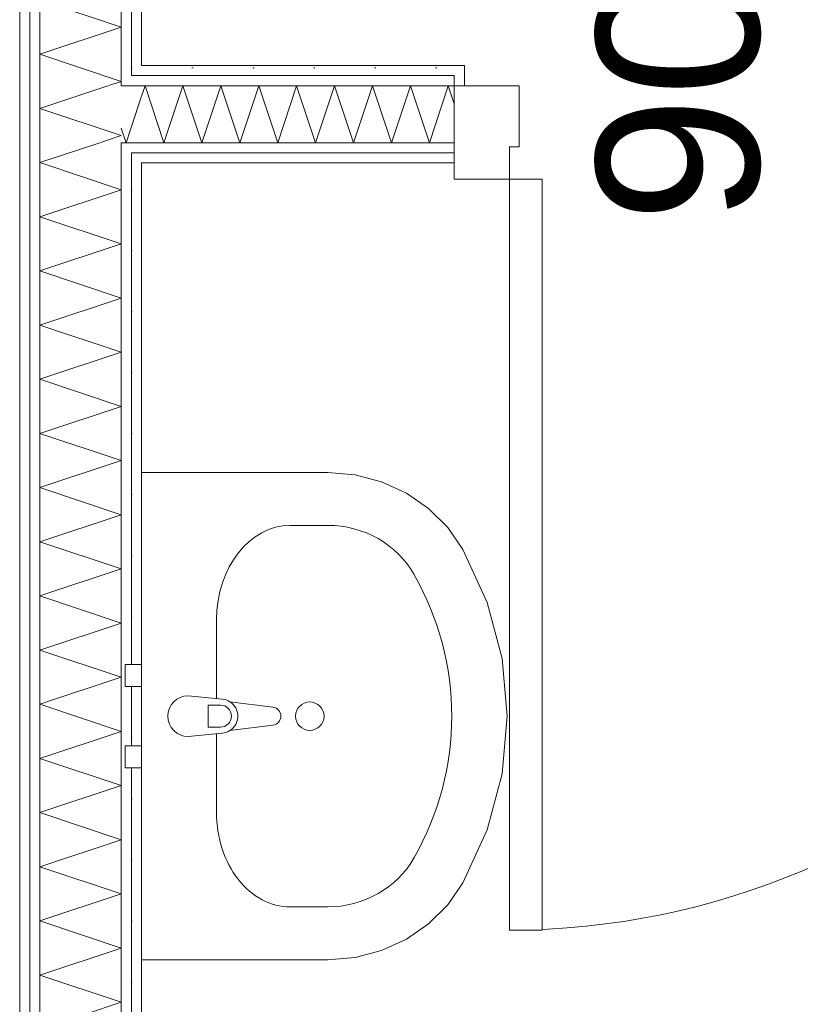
# Model space of a CAD drawing. Extents: x -7314 to 11761, y 144 to 9383.
# Tile 32 of 193: x 2642 to 2738, y 977 to 1099. Entities that reach past the tile are written whole.
import ezdxf
from ezdxf.xclip import XClip

# ---------------------------------------------------------------- set-up
doc = ezdxf.new("R2010")
doc.units = 0
doc.header["$MEASUREMENT"] = 0
doc.header["$XCLIPFRAME"] = 0
doc.linetypes.add('Wipeout_Contour', pattern=[20000, 0, -20000])
for name, color, linetype in [('FORMA - Arch 01 - 220-A Ściany', 7, 'Continuous'), ('FORMA - Arch 01 - 540-I Ogrzewanie', 7, 'Continuous'), ('FORMA - Arch 02 - Strefy', 7, 'Continuous')]:
    doc.layers.add(name, color=color, linetype=linetype)
doc.styles.add('STYL_AUTOMATYCZNY_2', font='arial.ttf')
pattern_1 = [(0, (4185.3, -5972.398), (0, 7.5), [0, -7.5])]

# ---------------------------------------------------------------- blocks, each defined once
blk = doc.blocks.new('*X258')
at = {"layer": 'FORMA - Arch 01 - 220-A Ściany', "color": 7, "linetype": 'Continuous', "lineweight": 5, "ltscale": 0.025}
for p, q in [((2654.04, 1097.6), (2644.04, 1100.94)), ((2644.04, 1094.27), (2654.04, 1097.6)), ((2654.04, 1090.94), (2644.04, 1094.27)), ((2652.41, 1090.39), (2654.04, 1090.94))]:
    blk.add_line(p, q, dxfattribs=at)
blk = doc.blocks.new('*X259')
at = {"layer": 'FORMA - Arch 01 - 220-A Ściany', "color": 7, "linetype": 'Continuous', "lineweight": 5, "ltscale": 0.025}
for p, q in [((2644.04, 1087.6), (2652.41, 1090.39)), ((2654.04, 1084.27), (2644.04, 1087.6)), ((2651.41, 1083.39), (2654.04, 1084.27))]:
    blk.add_line(p, q, dxfattribs=at)
blk = doc.blocks.new('*X260')
at = {"layer": 'FORMA - Arch 01 - 220-A Ściany', "color": 7, "linetype": 'Continuous', "lineweight": 5, "ltscale": 0.025}
for p, q in [((2644.04, 1080.94), (2651.41, 1083.39)), ((2654.04, 1077.6), (2644.04, 1080.94)), ((2644.04, 1074.27), (2654.04, 1077.6)), ((2654.04, 1070.94), (2644.04, 1074.27)), ((2644.04, 1067.6), (2654.04, 1070.94)), ((2654.04, 1064.27), (2644.04, 1067.6)), ((2644.04, 1060.94), (2654.04, 1064.27)), ((2654.04, 1057.6), (2644.04, 1060.94)), ((2644.04, 1054.27), (2654.04, 1057.6)), ((2654.04, 1050.94), (2644.04, 1054.27)), ((2644.04, 1047.6), (2654.04, 1050.94)), ((2654.04, 1044.27), (2644.04, 1047.6)), ((2644.04, 1040.94), (2654.04, 1044.27)), ((2654.04, 1037.6), (2644.04, 1040.94)), ((2644.04, 1034.27), (2654.04, 1037.6)), ((2654.04, 1030.94), (2644.04, 1034.27)), ((2644.04, 1027.6), (2654.04, 1030.94)), ((2654.04, 1024.27), (2644.04, 1027.6)), ((2644.04, 1020.94), (2654.04, 1024.27)), ((2654.04, 1017.6), (2644.04, 1020.94)), ((2644.04, 1014.27), (2654.04, 1017.6)), ((2654.04, 1010.94), (2644.04, 1014.27)), ((2644.04, 1007.6), (2654.04, 1010.94)), ((2654.04, 1004.27), (2644.04, 1007.6)), ((2644.04, 1000.94), (2654.04, 1004.27)), ((2654.04, 997.6), (2644.04, 1000.94)), ((2644.04, 994.27), (2654.04, 997.6)), ((2654.04, 990.94), (2644.04, 994.27)), ((2644.04, 987.6), (2654.04, 990.94)), ((2654.04, 984.27), (2644.04, 987.6)), ((2644.04, 980.94), (2654.04, 984.27)), ((2654.04, 977.6), (2644.04, 980.94)), ((2644.04, 974.27), (2654.04, 977.6))]:
    blk.add_line(p, q, dxfattribs=at)
blk = doc.blocks.new('*X338')
at = {"layer": 'FORMA - Arch 01 - 220-A Ściany', "color": 7, "linetype": 'Continuous', "lineweight": 5, "ltscale": 0.025}
blk.add_line((2656.54, 1089.12), (2655.29, 1085.37), dxfattribs=at)
blk = doc.blocks.new('*X339')
at = {"layer": 'FORMA - Arch 01 - 220-A Ściany', "color": 7, "linetype": 'Continuous', "lineweight": 5, "ltscale": 0.025}
for p, q in [((2654.63, 1083.39), (2654.04, 1085.17)), ((2655.29, 1085.37), (2654.63, 1083.39))]:
    blk.add_line(p, q, dxfattribs=at)
blk = doc.blocks.new('*X340')
at = {"layer": 'FORMA - Arch 01 - 220-A Ściany', "color": 7, "linetype": 'Continuous', "lineweight": 5, "ltscale": 0.025}
for p, q in [((2656.97, 1090.39), (2656.54, 1089.12)), ((2659.3, 1083.39), (2656.97, 1090.39)), ((2661.63, 1090.39), (2659.3, 1083.39)), ((2663.97, 1083.39), (2661.63, 1090.39)), ((2666.3, 1090.39), (2663.97, 1083.39)), ((2668.63, 1083.39), (2666.3, 1090.39)), ((2670.97, 1090.39), (2668.63, 1083.39)), ((2673.3, 1083.39), (2670.97, 1090.39)), ((2675.63, 1090.39), (2673.3, 1083.39)), ((2677.97, 1083.39), (2675.63, 1090.39)), ((2680.3, 1090.39), (2677.97, 1083.39)), ((2682.63, 1083.39), (2680.3, 1090.39)), ((2684.97, 1090.39), (2682.63, 1083.39)), ((2687.3, 1083.39), (2684.97, 1090.39)), ((2689.63, 1090.39), (2687.3, 1083.39)), ((2691.97, 1083.39), (2689.63, 1090.39)), ((2694.3, 1090.39), (2691.97, 1083.39)), ((2695.04, 1088.17), (2694.3, 1090.39))]:
    blk.add_line(p, q, dxfattribs=at)
blk = doc.blocks.new('Rysunek_1_1', base_point=(4185.3, -5972.4))
at = {"color": 254, "linetype": 'Wipeout_Contour', "lineweight": 0, "ltscale": 11459.833194}
blk.add_wipeout([(2641.54, 736.9), (2642.79, 736.9), (2642.79, 1393.15), (2641.54, 1393.15)], dxfattribs=at).dxf.layer = 'FORMA - Arch 01 - 220-A Ściany'
at = {"color": 254, "linetype": 'Wipeout_Contour', "lineweight": 0, "ltscale": 12008.631401}
blk.add_wipeout([(2656.54, 1092.89), (2808.61, 1092.89), (2808.61, 1379.4), (2656.54, 1379.4)], dxfattribs=at).dxf.layer = 'FORMA - Arch 02 - Strefy'
at = {"color": 254, "linetype": 'Wipeout_Contour', "lineweight": 0, "ltscale": 11618.078845}
blk.add_wipeout([(2808.61, 878.27), (2808.61, 1080.89), (2656.54, 1080.89), (2656.54, 878.27)], dxfattribs=at).dxf.layer = 'FORMA - Arch 02 - Strefy'
at = {"layer": 'FORMA - Arch 01 - 220-A Ściany', "linetype": 'Continuous', "lineweight": 5}
h = blk.add_hatch(dxfattribs=at)
h.set_pattern_fill('Gips_0001', style=0, pattern_type=2)
h.set_pattern_definition(pattern_1)
h.paths.add_polyline_path([(2641.54, 736.9), (2642.79, 736.9), (2642.79, 1393.15), (2641.54, 1393.15)])
at = {"layer": 'FORMA - Arch 01 - 220-A Ściany', "color": 7, "linetype": 'Continuous', "lineweight": 15, "ltscale": 0.025, "flags": 128}
blk.add_lwpolyline([(2641.54, 1394.4), (2641.54, 736.9)], dxfattribs=at)
at = {"layer": 'FORMA - Arch 01 - 220-A Ściany', "color": 7, "linetype": 'Continuous', "lineweight": 13, "ltscale": 0.025}
blk.add_arc((2701.84, 1078.89), 92.4, 270, 0, dxfattribs=at)
at = {"color": 254, "linetype": 'Wipeout_Contour', "lineweight": 0, "ltscale": 11592.767703}
blk.add_wipeout([(2656.54, 1092.89), (2656.54, 1224.04), (2655.29, 1224.04), (2655.29, 1092.89)], dxfattribs=at).dxf.layer = 'FORMA - Arch 01 - 220-A Ściany'
at = {"color": 254, "linetype": 'Wipeout_Contour', "lineweight": 0, "ltscale": 11470.706249}
blk.add_wipeout([(2656.54, 1080.89), (2656.54, 1082.14), (2655.29, 1082.14), (2655.29, 1080.89)], dxfattribs=at).dxf.layer = 'FORMA - Arch 01 - 220-A Ściany'
at = {"layer": 'FORMA - Arch 01 - 220-A Ściany', "linetype": 'Continuous', "lineweight": 5}
h = blk.add_hatch(dxfattribs=at)
h.set_pattern_fill('Gips_0001', style=0, pattern_type=2)
h.set_pattern_definition(pattern_1)
h.paths.add_polyline_path([(2656.54, 1092.89), (2656.54, 1224.04), (2655.29, 1224.04), (2655.29, 1092.89)])
h = blk.add_hatch(dxfattribs=at)
h.set_pattern_fill('Gips_0001', style=0, pattern_type=2)
h.set_pattern_definition(pattern_1)
h.paths.add_polyline_path([(2656.54, 1080.89), (2656.54, 1082.14), (2655.29, 1082.14), (2655.29, 1080.89)])
at = {"color": 254, "linetype": 'Wipeout_Contour', "lineweight": 0, "ltscale": 11463.287914}
blk.add_wipeout([(2642.79, 736.9), (2644.04, 736.9), (2644.04, 1391.9), (2642.79, 1391.9)], dxfattribs=at).dxf.layer = 'FORMA - Arch 01 - 220-A Ściany'
at = {"layer": 'FORMA - Arch 01 - 220-A Ściany', "linetype": 'Continuous', "lineweight": 5}
h = blk.add_hatch(dxfattribs=at)
h.set_pattern_fill('Gips_0001', style=0, pattern_type=2)
h.set_pattern_definition(pattern_1)
h.paths.add_polyline_path([(2642.79, 736.9), (2644.04, 736.9), (2644.04, 1391.9), (2642.79, 1391.9)])
at = {"layer": 'FORMA - Arch 01 - 220-A Ściany', "color": 7, "linetype": 'Continuous', "lineweight": 13, "ltscale": 0.025}
blk.add_line((2642.79, 1391.9), (2642.79, 736.9), dxfattribs=at)
at = {"color": 254, "linetype": 'Wipeout_Contour', "lineweight": 0, "ltscale": 11486.992335}
blk.add_wipeout([(2656.54, 1091.64), (2656.54, 1092.89), (2655.29, 1092.89), (2655.29, 1091.64)], dxfattribs=at).dxf.layer = 'FORMA - Arch 01 - 220-A Ściany'
at = {"color": 254, "linetype": 'Wipeout_Contour', "lineweight": 0, "ltscale": 11467.963024}
blk.add_wipeout([(2655.29, 1082.14), (2655.29, 1083.39), (2654.04, 1083.39), (2654.04, 1082.14)], dxfattribs=at).dxf.layer = 'FORMA - Arch 01 - 220-A Ściany'
at = {"color": 254, "linetype": 'Wipeout_Contour', "lineweight": 0, "ltscale": 11339.328794}
blk.add_wipeout([(2656.54, 893.66), (2656.54, 1080.89), (2655.29, 1080.89), (2655.29, 893.66)], dxfattribs=at).dxf.layer = 'FORMA - Arch 01 - 220-A Ściany'
at = {"layer": 'FORMA - Arch 01 - 220-A Ściany', "linetype": 'Continuous', "lineweight": 5}
h = blk.add_hatch(dxfattribs=at)
h.set_pattern_fill('Gips_0001', style=0, pattern_type=2)
h.set_pattern_definition(pattern_1)
h.paths.add_polyline_path([(2656.54, 1091.64), (2656.54, 1092.89), (2655.29, 1092.89), (2655.29, 1091.64)])
h = blk.add_hatch(dxfattribs=at)
h.set_pattern_fill('Gips_0001', style=0, pattern_type=2)
h.set_pattern_definition(pattern_1)
h.paths.add_polyline_path([(2655.29, 1082.14), (2655.29, 1083.39), (2654.04, 1083.39), (2654.04, 1082.14)])
h = blk.add_hatch(dxfattribs=at)
h.set_pattern_fill('Gips_0001', style=0, pattern_type=2)
h.set_pattern_definition(pattern_1)
h.paths.add_polyline_path([(2656.54, 893.66), (2656.54, 1080.89), (2655.29, 1080.89), (2655.29, 893.66)])
at = {"layer": 'FORMA - Arch 01 - 220-A Ściany', "color": 7, "linetype": 'Continuous', "lineweight": 15, "ltscale": 0.025, "flags": 128}
for points in [[(2656.54, 1092.89), (2656.54, 1224.04)], [(2656.54, 893.66), (2656.54, 1080.89)]]:
    blk.add_lwpolyline(points, dxfattribs=at)
at = {"color": 254, "linetype": 'Wipeout_Contour', "lineweight": 0, "ltscale": 11588.281145}
blk.add_wipeout([(2655.29, 1091.64), (2655.29, 1225.29), (2654.04, 1225.29), (2654.04, 1091.64)], dxfattribs=at).dxf.layer = 'FORMA - Arch 01 - 220-A Ściany'
at = {"color": 254, "linetype": 'Wipeout_Contour', "lineweight": 0, "ltscale": 11334.789704}
blk.add_wipeout([(2655.29, 892.41), (2655.29, 1082.14), (2654.04, 1082.14), (2654.04, 892.41)], dxfattribs=at).dxf.layer = 'FORMA - Arch 01 - 220-A Ściany'
at = {"layer": 'FORMA - Arch 01 - 220-A Ściany', "linetype": 'Continuous', "lineweight": 5}
h = blk.add_hatch(dxfattribs=at)
h.set_pattern_fill('Gips_0001', style=0, pattern_type=2)
h.set_pattern_definition(pattern_1)
h.paths.add_polyline_path([(2655.29, 1091.64), (2655.29, 1225.29), (2654.04, 1225.29), (2654.04, 1091.64)])
h = blk.add_hatch(dxfattribs=at)
h.set_pattern_fill('Gips_0001', style=0, pattern_type=2)
h.set_pattern_definition(pattern_1)
h.paths.add_polyline_path([(2655.29, 892.41), (2655.29, 1082.14), (2654.04, 1082.14), (2654.04, 892.41)])
at = {"layer": 'FORMA - Arch 01 - 220-A Ściany', "color": 7, "linetype": 'Continuous', "lineweight": 13, "ltscale": 0.025}
for p, q in [((2655.29, 1082.14), (2656.54, 1082.14)), ((2655.29, 892.41), (2655.29, 1082.14))]:
    blk.add_line(p, q, dxfattribs=at)
at = {"color": 254, "linetype": 'Wipeout_Contour', "lineweight": 0, "ltscale": 11480.466697}
blk.add_wipeout([(2655.29, 1090.39), (2655.29, 1091.64), (2654.04, 1091.64), (2654.04, 1090.39)], dxfattribs=at).dxf.layer = 'FORMA - Arch 01 - 220-A Ściany'
at = {"layer": 'FORMA - Arch 01 - 220-A Ściany', "linetype": 'Continuous', "lineweight": 5}
h = blk.add_hatch(dxfattribs=at)
h.set_pattern_fill('Gips_0001', style=0, pattern_type=2)
h.set_pattern_definition(pattern_1)
h.paths.add_polyline_path([(2655.29, 1090.39), (2655.29, 1091.64), (2654.04, 1091.64), (2654.04, 1090.39)])
at = {"layer": 'FORMA - Arch 01 - 220-A Ściany', "color": 7, "linetype": 'Continuous', "lineweight": 13, "ltscale": 0.025}
for p, q in [((2655.29, 1091.64), (2655.29, 1225.29)), ((2656.54, 1091.64), (2655.29, 1091.64))]:
    blk.add_line(p, q, dxfattribs=at)
at = {"color": 254, "linetype": 'Wipeout_Contour', "lineweight": 0, "ltscale": 11567.76471}
blk.add_wipeout([(2654.04, 1090.39), (2654.04, 1226.54), (2644.04, 1226.54), (2644.04, 1090.39)], dxfattribs=at).dxf.layer = 'FORMA - Arch 01 - 220-A Ściany'
at = {"color": 7, "linetype": 'Continuous', "lineweight": 13, "ltscale": 0.025}
blk.add_blockref('*X258', (0, 0), dxfattribs=at)
at = {"color": 254, "linetype": 'Wipeout_Contour', "lineweight": 0, "ltscale": 11453.393311}
blk.add_wipeout([(2654.04, 1083.39), (2654.04, 1090.39), (2644.04, 1090.39), (2644.04, 1083.39)], dxfattribs=at).dxf.layer = 'FORMA - Arch 01 - 220-A Ściany'
at = {"layer": 'FORMA - Arch 01 - 220-A Ściany', "color": 7, "linetype": 'Continuous', "lineweight": 13, "ltscale": 0.025}
for p, q in [((2644.04, 1226.54), (2644.04, 1090.39)), ((2654.04, 1090.39), (2654.04, 1226.54)), ((2655.29, 1090.39), (2654.04, 1090.39))]:
    blk.add_line(p, q, dxfattribs=at)
at = {"color": 7, "linetype": 'Continuous', "lineweight": 13, "ltscale": 0.025}
blk.add_blockref('*X259', (0, 0), dxfattribs=at)
at = {"color": 254, "linetype": 'Wipeout_Contour', "lineweight": 0, "ltscale": 11485.091519}
blk.add_wipeout([(2656.54, 1090.39), (2656.54, 1091.64), (2655.29, 1091.64), (2655.29, 1090.39)], dxfattribs=at).dxf.layer = 'FORMA - Arch 01 - 220-A Ściany'
at = {"color": 254, "linetype": 'Wipeout_Contour', "lineweight": 0, "ltscale": 11313.860154}
blk.add_wipeout([(2654.04, 891.16), (2654.04, 1083.39), (2644.04, 1083.39), (2644.04, 891.16)], dxfattribs=at).dxf.layer = 'FORMA - Arch 01 - 220-A Ściany'
at = {"layer": 'FORMA - Arch 01 - 220-A Ściany', "linetype": 'Continuous', "lineweight": 5}
h = blk.add_hatch(dxfattribs=at)
h.set_pattern_fill('Gips_0001', style=0, pattern_type=2)
h.set_pattern_definition(pattern_1)
h.paths.add_polyline_path([(2656.54, 1090.39), (2656.54, 1091.64), (2655.29, 1091.64), (2655.29, 1090.39)])
at = {"layer": 'FORMA - Arch 01 - 220-A Ściany', "color": 7, "linetype": 'Continuous', "lineweight": 13, "ltscale": 0.025}
for p, q in [((2644.04, 1090.39), (2644.04, 1083.39)), ((2644.04, 1083.39), (2644.04, 891.16)), ((2654.04, 1083.39), (2655.29, 1083.39)), ((2654.04, 891.16), (2654.04, 1083.39))]:
    blk.add_line(p, q, dxfattribs=at)
at = {"color": 7, "linetype": 'Continuous', "lineweight": 13, "ltscale": 0.025}
blk.add_blockref('*X260', (0, 0), dxfattribs=at)
at = {"color": 254, "linetype": 'Wipeout_Contour', "lineweight": 0, "ltscale": 11560.591114}
blk.add_wipeout([(2656.54, 1091.64), (2695.04, 1091.64), (2695.04, 1092.89), (2656.54, 1092.89)], dxfattribs=at).dxf.layer = 'FORMA - Arch 01 - 220-A Ściany'
at = {"color": 254, "linetype": 'Wipeout_Contour', "lineweight": 0, "ltscale": 11478.838423}
blk.add_wipeout([(2656.54, 1083.39), (2656.54, 1090.39), (2655.29, 1090.39), (2655.29, 1083.39)], dxfattribs=at).dxf.layer = 'FORMA - Arch 01 - 220-A Ściany'
at = {"color": 254, "linetype": 'Wipeout_Contour', "lineweight": 0, "ltscale": 11375.649248}
blk.add_wipeout([(2656.54, 1016.46), (2656.54, 1019.16), (2654.54, 1019.16), (2654.54, 1016.46)], dxfattribs=at).dxf.layer = 'FORMA - Arch 01 - 540-I Ogrzewanie'
at = {"color": 254, "linetype": 'Wipeout_Contour', "lineweight": 0, "ltscale": 11361.394999}
blk.add_wipeout([(2656.54, 1006.46), (2656.54, 1009.16), (2654.54, 1009.16), (2654.54, 1006.46)], dxfattribs=at).dxf.layer = 'FORMA - Arch 01 - 540-I Ogrzewanie'
at = {"layer": 'FORMA - Arch 01 - 220-A Ściany', "linetype": 'Continuous', "lineweight": 5}
h = blk.add_hatch(dxfattribs=at)
h.set_pattern_fill('Gips_0001', style=0, pattern_type=2)
h.set_pattern_definition(pattern_1)
h.paths.add_polyline_path([(2656.54, 1091.64), (2695.04, 1091.64), (2695.04, 1092.89), (2656.54, 1092.89)])
at = {"layer": 'FORMA - Arch 01 - 540-I Ogrzewanie', "color": 6, "linetype": 'Continuous', "lineweight": 15, "ltscale": 0.025, "flags": 128}
for points in [[(2656.54, 1016.46), (2656.54, 1019.16), (2654.54, 1019.16), (2654.54, 1016.46)], [(2656.54, 1006.46), (2656.54, 1009.16), (2654.54, 1009.16), (2654.54, 1006.46)]]:
    blk.add_lwpolyline(points, close=True, dxfattribs=at)
at = {"color": 7, "linetype": 'Continuous', "lineweight": 13, "ltscale": 0.025}
blk.add_blockref('*X338', (0, 0), dxfattribs=at)
at = {"color": 254, "linetype": 'Wipeout_Contour', "lineweight": 0, "ltscale": 11472.592887}
blk.add_wipeout([(2656.54, 1082.14), (2656.54, 1083.39), (2655.29, 1083.39), (2655.29, 1082.14)], dxfattribs=at).dxf.layer = 'FORMA - Arch 01 - 220-A Ściany'
at = {"layer": 'FORMA - Arch 01 - 220-A Ściany', "linetype": 'Continuous', "lineweight": 5}
h = blk.add_hatch(dxfattribs=at)
h.set_pattern_fill('Gips_0001', style=0, pattern_type=2)
h.set_pattern_definition(pattern_1)
h.paths.add_polyline_path([(2656.54, 1082.14), (2656.54, 1083.39), (2655.29, 1083.39), (2655.29, 1082.14)])
at = {"color": 254, "linetype": 'Wipeout_Contour', "lineweight": 0, "ltscale": 11558.702333}
blk.add_wipeout([(2656.54, 1091.64), (2656.54, 1090.39), (2695.04, 1090.39), (2695.04, 1091.64)], dxfattribs=at).dxf.layer = 'FORMA - Arch 01 - 220-A Ściany'
at = {"layer": 'FORMA - Arch 01 - 220-A Ściany', "linetype": 'Continuous', "lineweight": 5}
h = blk.add_hatch(dxfattribs=at)
h.set_pattern_fill('Gips_0001', style=0, pattern_type=2)
h.set_pattern_definition(pattern_1)
h.paths.add_polyline_path([(2656.54, 1091.64), (2656.54, 1090.39), (2695.04, 1090.39), (2695.04, 1091.64)])
at = {"layer": 'FORMA - Arch 01 - 220-A Ściany', "color": 7, "linetype": 'Continuous', "lineweight": 13, "ltscale": 0.025}
blk.add_line((2656.54, 1091.64), (2655.29, 1091.64), dxfattribs=at)
at = {"color": 254, "linetype": 'Wipeout_Contour', "lineweight": 0, "ltscale": 11474.211079}
blk.add_wipeout([(2655.29, 1083.39), (2655.29, 1090.39), (2654.04, 1090.39), (2654.04, 1083.39)], dxfattribs=at).dxf.layer = 'FORMA - Arch 01 - 220-A Ściany'
at = {"color": 254, "linetype": 'Wipeout_Contour', "lineweight": 0, "ltscale": 11544.408272}
blk.add_wipeout([(2656.54, 1080.89), (2695.04, 1080.89), (2695.04, 1082.14), (2656.54, 1082.14)], dxfattribs=at).dxf.layer = 'FORMA - Arch 01 - 220-A Ściany'
at = {"layer": 'FORMA - Arch 01 - 220-A Ściany', "linetype": 'Continuous', "lineweight": 5}
h = blk.add_hatch(dxfattribs=at)
h.set_pattern_fill('Gips_0001', style=0, pattern_type=2)
h.set_pattern_definition(pattern_1)
h.paths.add_polyline_path([(2656.54, 1080.89), (2695.04, 1080.89), (2695.04, 1082.14), (2656.54, 1082.14)])
at = {"layer": 'FORMA - Arch 01 - 220-A Ściany', "color": 7, "linetype": 'Continuous', "lineweight": 13, "ltscale": 0.025}
for p, q in [((2655.29, 1090.39), (2654.04, 1090.39)), ((2654.04, 1083.39), (2655.29, 1083.39))]:
    blk.add_line(p, q, dxfattribs=at)
at = {"layer": 'FORMA - Arch 01 - 220-A Ściany', "color": 7, "linetype": 'Continuous', "lineweight": 15, "ltscale": 0.025, "flags": 128}
blk.add_lwpolyline([(2656.54, 1080.89), (2695.04, 1080.89)], dxfattribs=at)
at = {"color": 7, "linetype": 'Continuous', "lineweight": 13, "ltscale": 0.025}
blk.add_blockref('*X339', (0, 0), dxfattribs=at)
at = {"color": 254, "linetype": 'Wipeout_Contour', "lineweight": 0, "ltscale": 11546.282937}
blk.add_wipeout([(2656.54, 1082.14), (2695.04, 1082.14), (2695.04, 1083.39), (2656.54, 1083.39)], dxfattribs=at).dxf.layer = 'FORMA - Arch 01 - 220-A Ściany'
at = {"layer": 'FORMA - Arch 01 - 220-A Ściany', "linetype": 'Continuous', "lineweight": 5}
h = blk.add_hatch(dxfattribs=at)
h.set_pattern_fill('Gips_0001', style=0, pattern_type=2)
h.set_pattern_definition(pattern_1)
h.paths.add_polyline_path([(2656.54, 1082.14), (2695.04, 1082.14), (2695.04, 1083.39), (2656.54, 1083.39)])
at = {"layer": 'FORMA - Arch 01 - 220-A Ściany', "color": 7, "linetype": 'Continuous', "lineweight": 13, "ltscale": 0.025}
for p, q in [((2655.29, 1082.14), (2656.54, 1082.14)), ((2656.54, 1082.14), (2695.04, 1082.14))]:
    blk.add_line(p, q, dxfattribs=at)
at = {"layer": 'FORMA - Arch 01 - 220-A Ściany', "color": 7, "linetype": 'Continuous', "lineweight": 15, "ltscale": 0.025}
blk.add_line((2695.04, 1082.14), (2695.04, 1080.89), dxfattribs=at)
at = {"color": 254, "linetype": 'Wipeout_Contour', "lineweight": 0, "ltscale": 11552.488875}
blk.add_wipeout([(2656.54, 1083.39), (2695.04, 1083.39), (2695.04, 1090.39), (2656.54, 1090.39)], dxfattribs=at).dxf.layer = 'FORMA - Arch 01 - 220-A Ściany'
at = {"layer": 'FORMA - Arch 01 - 220-A Ściany', "color": 7, "linetype": 'Continuous', "lineweight": 13, "ltscale": 0.025}
for p, q in [((2656.54, 1090.39), (2655.29, 1090.39)), ((2655.29, 1083.39), (2656.54, 1083.39)), ((2656.54, 1083.39), (2695.04, 1083.39))]:
    blk.add_line(p, q, dxfattribs=at)
at = {"layer": 'FORMA - Arch 01 - 220-A Ściany', "color": 7, "linetype": 'Continuous', "lineweight": 15, "ltscale": 0.025}
blk.add_line((2695.04, 1083.39), (2695.04, 1082.14), dxfattribs=at)
at = {"color": 7, "linetype": 'Continuous', "lineweight": 13, "ltscale": 0.025}
blk.add_blockref('*X340', (0, 0), dxfattribs=at)
at = {"layer": 'FORMA - Arch 01 - 220-A Ściany', "color": 7, "linetype": 'Continuous', "lineweight": 13, "insert": (2738.38, 1073.54), "char_height": 20, "attachment_point": 7, "rotation": 90, "style": 'STYL_AUTOMATYCZNY_2'}
blk.add_mtext('\\A1;{\\pql;\\pt0;\\fArial|b0|i0|c238|p0;\\W1.000000;90\\fArial|b0|i0|c238|p0;\\W1.000000;\\A1{\\H.66x;\\S^  ;}\\fArial|b0|i0|c238|p0;\\W1.000000;\\fArial|b0|i0|c238|p0;\\W1.000000;}', dxfattribs=at)
at = {"color": 254, "linetype": 'Wipeout_Contour', "lineweight": 0, "ltscale": 14541.466348}
blk.add_wipeout([(2695.04, 1092.89), (2695.04, 1091.64), (2695.04, 1090.39), (2696.29, 1090.39), (2696.29, 1092.89)], dxfattribs=at).dxf.layer = 'FORMA - Arch 01 - 220-A Ściany'
at = {"layer": 'FORMA - Arch 01 - 220-A Ściany', "linetype": 'Continuous', "lineweight": 5}
h = blk.add_hatch(dxfattribs=at)
h.set_pattern_fill('Gips_0001', style=0, pattern_type=2)
h.set_pattern_definition(pattern_1)
h.paths.add_polyline_path([(2695.04, 1092.89), (2695.04, 1091.64), (2695.04, 1090.39), (2696.29, 1090.39), (2696.29, 1092.89)])
at = {"layer": 'FORMA - Arch 01 - 220-A Ściany', "color": 7, "linetype": 'Continuous', "lineweight": 15, "ltscale": 0.025}
for p, q in [((2695.04, 1092.89), (2696.29, 1092.89)), ((2695.04, 1092.89), (2696.29, 1092.89)), ((2696.29, 1090.39), (2696.29, 1092.89)), ((2695.04, 1090.39), (2696.29, 1090.39)), ((2695.04, 1090.39), (2695.04, 1083.39))]:
    blk.add_line(p, q, dxfattribs=at)
at = {"layer": 'FORMA - Arch 01 - 220-A Ściany', "color": 7, "linetype": 'Continuous', "lineweight": 13, "ltscale": 0.025}
for p, q in [((2695.04, 1091.64), (2656.54, 1091.64)), ((2695.04, 1091.64), (2695.04, 1090.39)), ((2695.04, 1090.39), (2656.54, 1090.39))]:
    blk.add_line(p, q, dxfattribs=at)
at = {"layer": 'FORMA - Arch 01 - 220-A Ściany', "color": 7, "linetype": 'Continuous', "lineweight": 15, "ltscale": 0.025, "flags": 128}
blk.add_lwpolyline([(2695.04, 1092.89), (2656.54, 1092.89)], dxfattribs=at)
at = {"color": 254, "linetype": 'Wipeout_Contour', "lineweight": 0, "ltscale": 17456.113976}
blk.add_wipeout([(2695.04, 1090.39), (2695.04, 1078.89), (2701.84, 1078.89), (2701.84, 1082.89), (2703.04, 1082.89), (2703.04, 1090.39)], dxfattribs=at).dxf.layer = 'FORMA - Arch 01 - 220-A Ściany'
at = {"layer": 'FORMA - Arch 01 - 220-A Ściany', "color": 7, "linetype": 'Continuous', "lineweight": 15, "ltscale": 0.025}
for p, q in [((2696.29, 1090.39), (2696.29, 1092.89)), ((2695.04, 1090.39), (2695.04, 1078.89)), ((2703.04, 1090.39), (2695.04, 1090.39)), ((2695.04, 1090.39), (2695.04, 1083.39)), ((2695.04, 1090.39), (2695.04, 1083.39)), ((2703.04, 1082.89), (2703.04, 1090.39)), ((2695.04, 1083.39), (2695.04, 1082.14)), ((2695.04, 1083.39), (2695.04, 1082.14)), ((2695.04, 1082.14), (2695.04, 1080.89)), ((2695.04, 1082.14), (2695.04, 1080.89)), ((2701.84, 1082.89), (2703.04, 1082.89))]:
    blk.add_line(p, q, dxfattribs=at)
at = {"color": 254, "linetype": 'Wipeout_Contour', "lineweight": 0, "ltscale": 11578.644058}
blk.add_wipeout([(2701.84, 986.49), (2705.84, 986.49), (2705.84, 1078.89), (2701.84, 1078.89)], dxfattribs=at).dxf.layer = 'FORMA - Arch 01 - 220-A Ściany'
at = {"layer": 'FORMA - Arch 01 - 220-A Ściany', "color": 7, "linetype": 'Continuous', "lineweight": 15, "ltscale": 0.025}
for p, q in [((2701.84, 1078.89), (2701.84, 1082.89)), ((2695.04, 1078.89), (2701.84, 1078.89))]:
    blk.add_line(p, q, dxfattribs=at)
at = {"layer": 'FORMA - Arch 01 - 220-A Ściany', "color": 7, "linetype": 'Continuous', "lineweight": 13, "ltscale": 0.025}
for p, q in [((2701.84, 986.49), (2701.84, 1078.89)), ((2701.84, 1078.89), (2705.84, 1078.89)), ((2705.84, 1078.89), (2705.84, 986.49)), ((2705.84, 986.49), (2701.84, 986.49))]:
    blk.add_line(p, q, dxfattribs=at)
at = {"layer": 'FORMA - Arch 01 - 220-A Ściany', "color": 7, "linetype": 'Continuous', "lineweight": 13, "insert": (2778.38, 1058.28), "char_height": 20, "attachment_point": 7, "rotation": 90, "style": 'STYL_AUTOMATYCZNY_2'}
blk.add_mtext('\\A1;{\\pql;\\pt0;\\fArial|b0|i0|c238|p0;\\W1.000000;200\\fArial|b0|i0|c238|p0;\\W1.000000;\\A1{\\H.66x;\\S^  ;}\\fArial|b0|i0|c238|p0;\\W1.000000;\\fArial|b0|i0|c238|p0;\\W1.000000;}', dxfattribs=at)
at = {"color": 254, "linetype": 'Wipeout_Contour', "lineweight": 0, "ltscale": 60325.656788}
blk.add_wipeout([(2656.54, 982.81), (2679.45, 982.81), (2682.82, 983.1), (2686.09, 983.96), (2689.14, 985.36), (2691.88, 987.26), (2694.23, 989.6), (2696.1, 992.29), (2699.09, 998.81), (2700.92, 1005.72), (2701.54, 1012.81), (2700.92, 1019.91), (2699.09, 1026.81), (2696.1, 1033.33), (2694.23, 1036.03), (2691.88, 1038.36), (2689.14, 1040.26), (2686.09, 1041.66), (2682.82, 1042.52), (2679.45, 1042.81), (2656.54, 1042.81)], dxfattribs=at).dxf.layer = 'FORMA - Arch 01 - 540-I Ogrzewanie'
at = {"layer": 'FORMA - Arch 01 - 540-I Ogrzewanie', "color": 6, "linetype": 'Continuous', "lineweight": 15, "ltscale": 0.025}
for p, q in [((2674.87, 1036.29), (2679.45, 1036.29)), ((2665.77, 1024.69), (2665.77, 1000.93)), ((2674.87, 989.33), (2679.45, 989.33))]:
    blk.add_line(p, q, dxfattribs=at)
at = {"layer": 'FORMA - Arch 01 - 540-I Ogrzewanie', "color": 6, "linetype": 'Continuous', "lineweight": 15, "ltscale": 0.025, "flags": 128}
blk.add_lwpolyline([(2656.54, 982.81), (2679.45, 982.81), (2682.82, 983.1), (2686.09, 983.96), (2689.14, 985.36), (2691.88, 987.26), (2694.23, 989.6), (2696.1, 992.29), (2699.09, 998.81), (2700.92, 1005.72), (2701.54, 1012.81), (2700.92, 1019.91), (2699.09, 1026.81), (2696.1, 1033.33), (2694.23, 1036.03), (2691.88, 1038.36), (2689.14, 1040.26), (2686.09, 1041.66), (2682.82, 1042.52), (2679.45, 1042.81), (2656.54, 1042.81)], close=True, dxfattribs=at)
at = {"layer": 'FORMA - Arch 01 - 540-I Ogrzewanie', "color": 6, "linetype": 'Continuous', "lineweight": 15, "ltscale": 0.025}
blk.add_circle((2677.25, 1012.81), 1.75, dxfattribs=at)
for centre, major_axis, ratio, start_param, end_param in [((2674.87, 1024.68), (0, 11.61), 0.783646, 0, 1.570796), ((2679.45, 1024.7), (12.12, 0), 0.956522, 0.496975, 1.570796), ((2656.54, 1012.81), (38.18, 0), 0.956522, 5.78621, 6.78016), ((2674.87, 1000.94), (0, 11.61), 0.783646, 1.570796, 3.141593), ((2679.45, 1000.93), (12.12, 0), 0.956522, 4.712389, 5.78621)]:
    blk.add_ellipse(centre, major_axis=major_axis, ratio=ratio, start_param=start_param, end_param=end_param, dxfattribs=at)
at = {"color": 254, "linetype": 'Wipeout_Contour', "lineweight": 0, "ltscale": 62764.445691}
blk.add_wipeout([(2662.27, 1010.31), (2666.47, 1010.71), (2666.47, 1010.71), (2667.42, 1011.04), (2667.42, 1011.04), (2672.71, 1011.7), (2672.71, 1011.7), (2673.41, 1012.07), (2673.69, 1012.81), (2673.41, 1013.55), (2672.71, 1013.92), (2672.71, 1013.92), (2667.42, 1014.58), (2667.42, 1014.58), (2666.47, 1014.91), (2666.47, 1014.91), (2662.27, 1015.31), (2662.27, 1015.31), (2660.5, 1014.58), (2659.77, 1012.81), (2660.5, 1011.04)], dxfattribs=at).dxf.layer = 'FORMA - Arch 01 - 540-I Ogrzewanie'
at = {"layer": 'FORMA - Arch 01 - 540-I Ogrzewanie', "color": 6, "linetype": 'Continuous', "lineweight": 15, "ltscale": 0.025}
for p, q in [((2664.76, 1014.17), (2666.25, 1014.17)), ((2664.76, 1011.45), (2664.76, 1014.17)), ((2666.25, 1011.45), (2664.76, 1011.45))]:
    blk.add_line(p, q, dxfattribs=at)
at = {"layer": 'FORMA - Arch 01 - 540-I Ogrzewanie', "color": 6, "linetype": 'Continuous', "lineweight": 15, "ltscale": 0.025, "flags": 128}
blk.add_lwpolyline([(2662.27, 1010.31), (2666.47, 1010.71, 0.12102), (2667.42, 1011.04), (2672.71, 1011.7, 0.882566), (2672.71, 1013.92), (2667.42, 1014.58, 0.12102), (2666.47, 1014.91), (2662.27, 1015.31, 1)], format="xyb", close=True, dxfattribs=at)
at = {"layer": 'FORMA - Arch 01 - 540-I Ogrzewanie', "color": 6, "linetype": 'Continuous', "lineweight": 15, "ltscale": 0.025}
for centre, radius, start, end in [((2666.28, 1012.81), 2.11, 302.771, 57.229), ((2666.25, 1012.81), 1.36, 270, 90)]:
    blk.add_arc(centre, radius, start, end, dxfattribs=at)

msp = doc.modelspace()

# ---------------------------------------------------------------- block references
at = {"lineweight": 20}
ref = msp.add_blockref('Rysunek_1_1', (4185.29965, -5972.39804), dxfattribs=at)
XClip(ref).set_block_clipping_path([(254.0251470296, 246.5573808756), (9689.7973583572, 9358.9497337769)])

doc.saveas('drawing.dxf')
